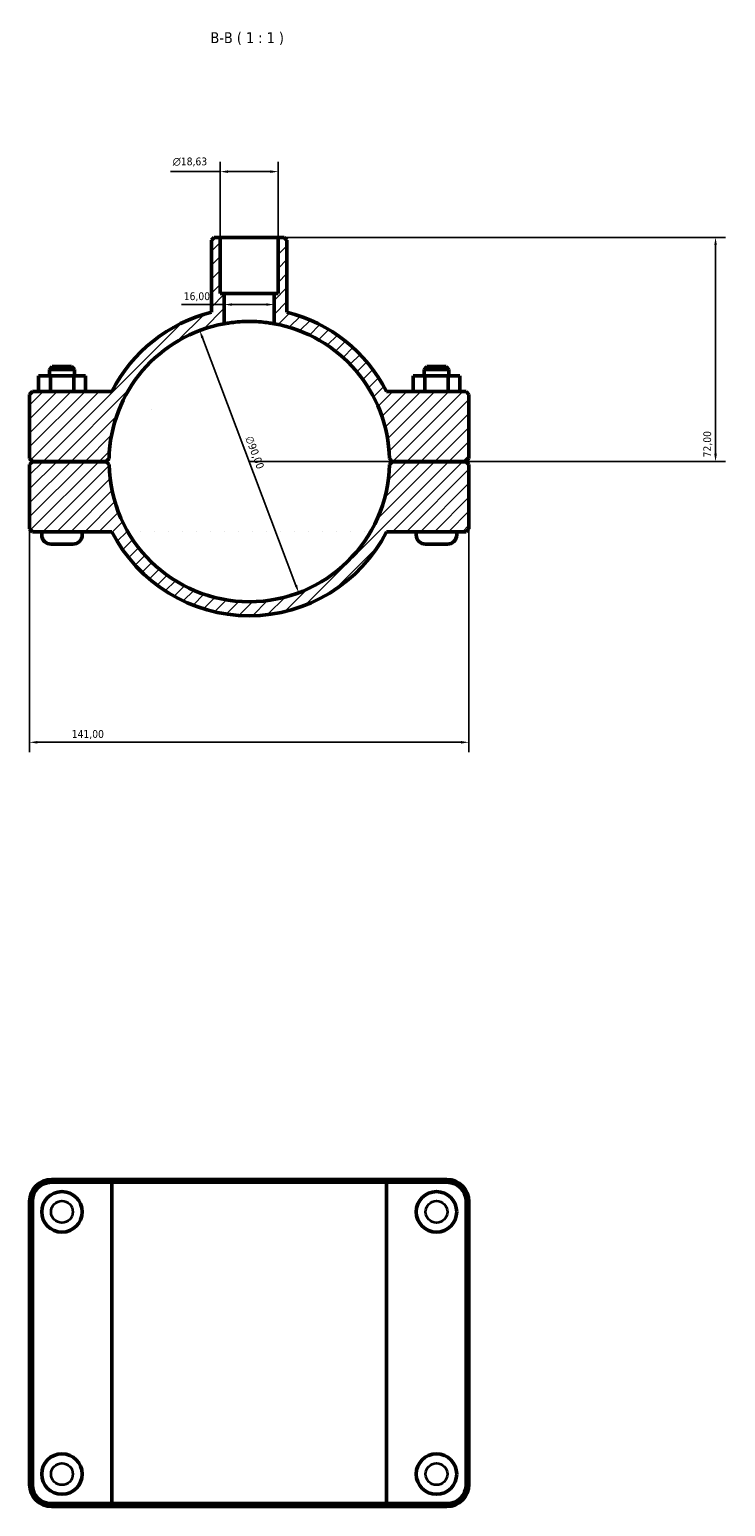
# Model space of a CAD drawing. Header units: millimetres. Extents: x 0 to 1138, y -20 to 1083.
# Tile 4 of 6: x 356 to 579, y 609 to 1083. Entities that reach past the tile are written whole.
import ezdxf

# ---------------------------------------------------------------- set-up
doc = ezdxf.new("R2010")
doc.units = ezdxf.units.MM
for name, color, linetype, lineweight in [('Dimension (ISO)', 7, 'Continuous', 25), ('Hatch (ISO)', 7, 'Continuous', 18), ('Symbol (ISO)', 7, 'Continuous', 25), ('Visible (ISO)', 7, 'Continuous', 50), ('Visible Narrow (ISO)', 7, 'Continuous', 35)]:
    doc.layers.add(name, color=color, linetype=linetype, lineweight=lineweight)
doc.styles.add('Label Text (ISO)', font='tahoma.ttf')
doc.styles.add('Note Text (ISO)', font='tahoma.ttf')
doc.dimstyles.new('Default (ISO)', dxfattribs={"dimtxt": 2.5, "dimasz": 2.5, "dimexe": 3.175, "dimexo": 0, "dimgap": 0.762, "dimtad": 1, "dimrnd": 1e-08, "dimzin": 0, "dimtxsty": 'Note Text (ISO)', "dimcen": 0.09, "dimdle": 10, "dimclrd": 256, "dimclre": 256, "dimclrt": 232, "dimazin": 0, "dimtfac": 1.40208, "dimtmove": 0, "dimatfit": 3, "dimfxl": 1, "dimtolj": 1, "dimtzin": 0, "dimlwd": -1, "dimlwe": -1, "dimarcsym": 0})

# ---------------------------------------------------------------- blocks, each defined once
blk = doc.blocks.new('*D11')
at = {"layer": 'Defpoints', "color": 0, "transparency": 16777216}
for p in [(410.64, 986.14), (442.42, 901.93)]:
    blk.add_point(p, dxfattribs=at)
at = {"layer": 'Dimension (ISO)', "transparency": 16777216}
blk.add_line((441.54, 904.27), (411.52, 983.8), dxfattribs=at)
blk.add_arc((426.53, 944.04), 45, 79.7597, 114.723, dxfattribs=at)
for points in [[(411.91, 983.94), (411.13, 983.65), (410.64, 986.14)], [(441.93, 904.42), (441.15, 904.13), (442.42, 901.93)]]:
    blk.add_solid(points, dxfattribs=at)
at = {"layer": 'Dimension (ISO)', "color": 232, "true_color": 0xca0064, "transparency": 16777216, "insert": (427.56, 952.57), "char_height": 2.5, "attachment_point": 1, "rotation": 290.6804, "style": 'Note Text (ISO)'}
blk.add_mtext('\\A1;∅90,00', dxfattribs=at)
blk = doc.blocks.new('*D12')
at = {"layer": 'Defpoints', "color": 0, "transparency": 16777216}
for p in [(435.85, 1016.04), (426.53, 944.04), (576.2, 944.04)]:
    blk.add_point(p, dxfattribs=at)
at = {"layer": 'Dimension (ISO)', "transparency": 16777216}
for p, q in [((435.85, 1016.04), (579.38, 1016.04)), ((576.2, 1013.54), (576.2, 946.54)), ((426.53, 944.04), (579.38, 944.04))]:
    blk.add_line(p, q, dxfattribs=at)
for points in [[(575.78, 1013.54), (576.62, 1013.54), (576.2, 1016.04)], [(575.78, 946.54), (576.62, 946.54), (576.2, 944.04)]]:
    blk.add_solid(points, dxfattribs=at)
at = {"layer": 'Dimension (ISO)', "color": 232, "true_color": 0xca0064, "transparency": 16777216, "insert": (572.27, 945.41), "char_height": 2.5, "attachment_point": 1, "rotation": 90, "style": 'Note Text (ISO)'}
blk.add_mtext('\\A1;72,00', dxfattribs=at)
blk = doc.blocks.new('*D13')
at = {"layer": 'Defpoints', "color": 0, "transparency": 16777216}
for p in [(356.03, 922.44), (497.03, 922.44), (356.03, 853.9)]:
    blk.add_point(p, dxfattribs=at)
at = {"layer": 'Dimension (ISO)', "transparency": 16777216}
for p, q in [((356.03, 922.44), (356.03, 850.72)), ((497.03, 922.44), (497.03, 850.72)), ((494.53, 853.9), (358.53, 853.9))]:
    blk.add_line(p, q, dxfattribs=at)
for points in [[(358.53, 854.31), (358.53, 853.48), (356.03, 853.9)], [(494.53, 854.31), (494.53, 853.48), (497.03, 853.9)]]:
    blk.add_solid(points, dxfattribs=at)
at = {"layer": 'Dimension (ISO)', "color": 232, "true_color": 0xca0064, "transparency": 16777216, "insert": (369.58, 857.83), "char_height": 2.5, "attachment_point": 1, "style": 'Note Text (ISO)'}
blk.add_mtext('\\A1;141,00', dxfattribs=at)
blk = doc.blocks.new('*D14')
at = {"layer": 'Defpoints', "color": 0, "transparency": 16777216}
for p in [(418.53, 994.47), (418.53, 994.47), (434.53, 994.47)]:
    blk.add_point(p, dxfattribs=at)
at = {"layer": 'Dimension (ISO)', "transparency": 16777216}
for p, q in [((418.53, 994.47), (404.75, 994.47)), ((432.03, 994.47), (421.03, 994.47))]:
    blk.add_line(p, q, dxfattribs=at)
for points in [[(421.03, 994.88), (421.03, 994.05), (418.53, 994.47)], [(432.03, 994.88), (432.03, 994.05), (434.53, 994.47)]]:
    blk.add_solid(points, dxfattribs=at)
at = {"layer": 'Dimension (ISO)', "color": 232, "true_color": 0xca0064, "transparency": 16777216, "insert": (405.52, 998.4), "char_height": 2.5, "attachment_point": 1, "style": 'Note Text (ISO)'}
blk.add_mtext('\\A1;16,00', dxfattribs=at)
blk = doc.blocks.new('*D15')
at = {"layer": 'Defpoints', "color": 0, "transparency": 16777216}
for p in [(417.22, 1037.16), (417.22, 1016.04), (435.85, 1016.04)]:
    blk.add_point(p, dxfattribs=at)
at = {"layer": 'Dimension (ISO)', "transparency": 16777216}
for p, q in [((417.22, 1016.04), (417.22, 1040.33)), ((435.85, 1016.04), (435.85, 1040.33)), ((417.22, 1037.16), (401.23, 1037.16)), ((433.35, 1037.16), (419.72, 1037.16))]:
    blk.add_line(p, q, dxfattribs=at)
for points in [[(419.72, 1037.57), (419.72, 1036.74), (417.22, 1037.16)], [(433.35, 1037.57), (433.35, 1036.74), (435.85, 1037.16)]]:
    blk.add_solid(points, dxfattribs=at)
at = {"layer": 'Dimension (ISO)', "color": 232, "true_color": 0xca0064, "transparency": 16777216, "insert": (401.99, 1041.68), "char_height": 2.5, "attachment_point": 1, "style": 'Note Text (ISO)'}
blk.add_mtext('\\A1;\\fAIGDT|b0|i0;\\H2.5000;\\ln\\fTahoma|b0|i0;\\H2.5000;18,63', dxfattribs=at)

msp = doc.modelspace()

# ---------------------------------------------------------------- hatches: boundary and pattern name
at = {"layer": 'Hatch (ISO)'}
h = msp.add_hatch(dxfattribs=at)
h.set_pattern_fill('ANSI31', color=256, scale=25.4, style=0)
h.set_pattern_definition([(45, (0, 0), (-2.245064, 2.245064), [])])
edge = h.paths.add_edge_path()
edge.add_ellipse((426.5312, 944.0351), major_axis=(44.99, -0.9499), ratio=1, start_angle=182.419193, end_angle=360)
edge.add_line((471.5212, 943.0852), (472.4312, 943.9851))
edge.add_line((472.4312, 943.9851), (496.1312, 943.9851))
edge.add_line((496.1312, 943.9851), (497.0312, 943.0851))
edge.add_line((497.0312, 943.0851), (497.0312, 922.4351))
edge.add_line((497.0312, 922.4351), (496.1312, 921.5351))
edge.add_line((496.1312, 921.5351), (470.622, 921.5351))
edge.add_ellipse((426.5312, 944.0351), major_axis=(-44.0908, -22.5), ratio=1, start_angle=0, end_angle=125.928616, ccw=False)
edge.add_line((382.4404, 921.5351), (356.9312, 921.5351))
edge.add_line((356.9312, 921.5351), (356.0312, 922.4351))
edge.add_line((356.0312, 922.4351), (356.0312, 943.0851))
edge.add_line((356.0312, 943.0851), (356.9312, 943.9851))
edge.add_line((356.9312, 943.9851), (380.6312, 943.9851))
edge.add_line((380.6312, 943.9851), (381.5412, 943.0852))
edge = h.paths.add_edge_path()
edge.add_line((438.6414, 1015.1351), (437.7414, 1016.0351))
edge.add_line((437.7414, 1016.0351), (435.8467, 1016.0351))
edge.add_line((435.8467, 1016.0351), (435.8467, 998.0351))
edge.add_line((435.8467, 998.0351), (434.5312, 998.0351))
edge.add_line((434.5312, 998.0351), (434.5312, 988.3183))
edge.add_ellipse((426.5312, 944.0351), major_axis=(8, 44.2832), ratio=1, start_angle=281.449945, end_angle=360, ccw=False)
edge.add_line((471.5212, 944.9851), (472.4312, 944.0851))
edge.add_line((472.4312, 944.0851), (496.1312, 944.0851))
edge.add_line((496.1312, 944.0851), (497.0312, 944.9851))
edge.add_line((497.0312, 944.9851), (497.0312, 965.6351))
edge.add_line((497.0312, 965.6351), (496.1312, 966.5351))
edge.add_line((496.1312, 966.5351), (470.622, 966.5351))
edge.add_ellipse((426.5312, 944.0351), major_axis=(44.0908, 22.5), ratio=1, start_angle=0, end_angle=48.803187)
edge.add_line((438.6414, 992.0309), (438.6414, 1015.1351))
edge = h.paths.add_edge_path()
edge.add_line((415.3211, 1016.0351), (414.4211, 1015.1351))
edge.add_line((414.4211, 1015.1351), (414.4211, 992.0309))
edge.add_ellipse((426.5312, 944.0351), major_axis=(-12.1101, 47.9958), ratio=1, start_angle=0, end_angle=48.803187)
edge.add_line((382.4404, 966.5351), (356.9312, 966.5351))
edge.add_line((356.9312, 966.5351), (356.0312, 965.6351))
edge.add_line((356.0312, 965.6351), (356.0312, 944.9851))
edge.add_line((356.0312, 944.9851), (356.9312, 944.0851))
edge.add_line((356.9312, 944.0851), (380.6312, 944.0851))
edge.add_line((380.6312, 944.0851), (381.5412, 944.9851))
edge.add_ellipse((426.5312, 944.0351), major_axis=(-44.99, 0.9499), ratio=1, start_angle=281.449945, end_angle=360, ccw=False)
edge.add_line((418.5312, 988.3183), (418.5312, 998.0351))
edge.add_line((418.5312, 998.0351), (417.2157, 998.0351))
edge.add_line((417.2157, 998.0351), (417.2157, 1016.0351))
edge.add_line((417.2157, 1016.0351), (415.3211, 1016.0351))

# ---------------------------------------------------------------- linework, layer by layer
at = {"layer": 'Visible (ISO)'}
for p, q in [((415.3211, 1016.0351), (414.4211, 1015.1351)), ((414.4211, 1015.1351), (414.4211, 992.0309)), ((417.2157, 1016.0351), (415.3211, 1016.0351)), ((417.2157, 998.0351), (417.2157, 1016.0351)), ((417.2157, 1016.0351), (435.8467, 1016.0351)), ((437.7414, 1016.0351), (435.8467, 1016.0351)), ((435.8467, 1016.0351), (435.8467, 998.0351)), ((438.6414, 1015.1351), (437.7414, 1016.0351)), ((438.6414, 992.0309), (438.6414, 1015.1351)), ((418.5312, 998.0351), (417.2157, 998.0351)), ((418.5312, 988.3183), (418.5312, 998.0351)), ((418.5312, 998.0351), (434.5312, 998.0351)), ((435.8467, 998.0351), (434.5312, 998.0351)), ((434.5312, 998.0351), (434.5312, 988.3183)), ((363.3312, 974.5351), (362.4312, 973.6351)), ((370.4312, 973.6351), (362.4312, 973.6351)), ((362.4312, 971.5351), (362.4312, 973.6351)), ((363.3312, 974.5351), (369.5312, 974.5351)), ((369.5312, 974.5351), (370.4312, 973.6351)), ((370.4312, 971.5351), (370.4312, 973.6351)), ((483.5312, 974.5351), (482.6312, 973.6351)), ((482.6312, 973.6351), (490.6312, 973.6351)), ((482.6312, 973.6351), (482.6312, 971.5351)), ((489.7312, 974.5351), (483.5312, 974.5351)), ((489.7312, 974.5351), (490.6312, 973.6351)), ((490.6312, 973.6351), (490.6312, 971.5351)), ((358.9258, 971.5351), (362.7133, 971.5351)), ((358.9258, 966.5351), (358.9258, 971.5351)), ((362.7133, 971.5351), (370.2188, 971.5351)), ((362.7133, 966.5351), (362.7133, 971.5351)), ((370.2188, 971.5351), (373.9367, 971.5351)), ((370.2188, 966.5351), (370.2188, 971.5351)), ((373.9367, 966.5351), (373.9367, 971.5351)), ((482.8437, 971.5351), (479.1258, 971.5351)), ((479.1258, 966.5351), (479.1258, 971.5351)), ((482.8437, 966.5351), (482.8437, 971.5351)), ((490.3491, 971.5351), (482.8437, 971.5351)), ((490.3491, 966.5351), (490.3491, 971.5351)), ((494.1367, 971.5351), (490.3491, 971.5351)), ((494.1367, 966.5351), (494.1367, 971.5351)), ((356.9312, 966.5351), (356.0312, 965.6351)), ((356.0312, 965.6351), (356.0312, 944.9851)), ((382.4404, 966.5351), (356.9312, 966.5351)), ((496.1312, 966.5351), (470.622, 966.5351)), ((497.0312, 965.6351), (496.1312, 966.5351)), ((497.0312, 944.9851), (497.0312, 965.6351)), ((356.0312, 944.9851), (356.9312, 944.0851)), ((356.9312, 943.9851), (356.0312, 943.0851)), ((356.9312, 944.0851), (380.6312, 944.0851)), ((380.6312, 943.9851), (356.9312, 943.9851)), ((359.9312, 943.9851), (359.9312, 944.0851)), ((372.9312, 943.9851), (372.9312, 944.0851)), ((380.6312, 944.0851), (381.5412, 944.9851)), ((381.5412, 943.0852), (380.6312, 943.9851)), ((471.5212, 944.9851), (472.4312, 944.0851)), ((472.4312, 943.9851), (471.5212, 943.0852)), ((472.4312, 944.0851), (496.1312, 944.0851)), ((496.1312, 943.9851), (472.4312, 943.9851)), ((480.1312, 944.0851), (480.1312, 943.9851)), ((493.1312, 944.0851), (493.1312, 943.9851)), ((496.1312, 944.0851), (497.0312, 944.9851)), ((497.0312, 943.0851), (496.1312, 943.9851)), ((356.0312, 943.0851), (356.0312, 922.4351)), ((497.0312, 922.4351), (497.0312, 943.0851)), ((356.0312, 922.4351), (356.9312, 921.5351)), ((356.9312, 921.5351), (382.4404, 921.5351)), ((359.9312, 920.5351), (359.9312, 921.5351)), ((372.9312, 920.5351), (372.9312, 921.5351)), ((470.622, 921.5351), (496.1312, 921.5351)), ((480.1312, 921.5351), (480.1312, 920.5351)), ((493.1312, 921.5351), (493.1312, 920.5351)), ((496.1312, 921.5351), (497.0312, 922.4351)), ((369.9312, 917.5351), (362.9312, 917.5351)), ((483.1312, 917.5351), (490.1312, 917.5351)), ((382.995, 713.5008), (363.0812, 713.5008)), ((363.0812, 712.6008), (382.4404, 712.6008)), ((470.622, 712.6008), (382.4404, 712.6008)), ((382.4404, 609.4008), (382.4404, 712.6008)), ((382.995, 713.5008), (470.0674, 713.5008)), ((489.9812, 713.5008), (470.0674, 713.5008)), ((470.622, 712.6008), (489.9812, 712.6008)), ((470.622, 609.4008), (470.622, 712.6008)), ((356.0312, 706.4508), (356.0312, 615.5508)), ((356.9312, 615.5508), (356.9312, 706.4508)), ((496.1312, 706.4508), (496.1312, 615.5508)), ((497.0312, 615.5508), (497.0312, 706.4508)), ((382.4404, 609.4008), (363.0812, 609.4008)), ((363.0812, 608.5008), (382.995, 608.5008)), ((382.4404, 609.4008), (470.622, 609.4008)), ((470.0674, 608.5008), (382.995, 608.5008)), ((470.0674, 608.5008), (489.9812, 608.5008)), ((489.9812, 609.4008), (470.622, 609.4008))]:
    msp.add_line(p, q, dxfattribs=at)
for centre in [(366.4312, 703.1008), (486.6312, 703.1008), (366.4312, 618.9008), (486.6312, 618.9008)]:
    msp.add_circle(centre, 6.5, dxfattribs=at)
for centre, radius, start, end in [((426.5312, 944.0351), 49.5, 104.161121, 152.964308), ((426.5312, 944.0351), 49.5, 27.035692, 75.838879), ((426.5312, 944.0351), 45, 100.240348, 178.790403), ((426.5312, 944.0351), 45, 1.209597, 79.759652), ((426.5312, 944.0351), 45, 181.209597, 358.790403), ((362.9312, 920.5351), 3, 180, 270), ((369.9312, 920.5351), 3, 270, 0), ((426.5312, 944.0351), 49.5, 207.035692, 332.964308), ((483.1312, 920.5351), 3, 180, 270), ((490.1312, 920.5351), 3, 270, 0), ((363.0812, 706.4508), 7.05, 90, 180), ((363.0812, 706.4508), 6.15, 90, 180), ((489.9812, 706.4508), 7.05, 0, 90), ((489.9812, 706.4508), 6.15, 0, 90), ((363.0812, 615.5508), 7.05, 180, 270), ((363.0812, 615.5508), 6.15, 180, 270), ((489.9812, 615.5508), 7.05, 270, 0), ((489.9812, 615.5508), 6.15, 270, 0)]:
    msp.add_arc(centre, radius, start, end, dxfattribs=at)
msp.add_open_spline([(434.5312, 988.3183), (434.5312, 988.3183), (434.3296, 988.3562), (433.5125, 988.4922), (432.8972, 988.5883), (431.479, 988.768), (430.5809, 988.8634), (428.6104, 988.9979), (427.538, 989.0351), (425.5244, 989.0351), (424.452, 988.9979), (422.4816, 988.8634), (421.5834, 988.768), (420.1653, 988.5883), (419.55, 988.4922), (418.7329, 988.3562), (418.5312, 988.3183), (418.5312, 988.3183)], degree=3, knots=[0, 0, 0, 0, 0.30204575, 0.30204575, 0.60409149, 0.60409149, 0.90612676, 0.90612676, 1.20816202, 1.20816202, 1.51019729, 1.51019729, 1.81223255, 1.81223255, 2.1142783, 2.1142783, 2.41632405, 2.41632405, 2.41632405, 2.41632405], dxfattribs=at)
for points in [[(382.995, 713.5008), (382.8092, 713.2011), (382.6243, 712.9011), (382.4404, 712.6008)], [(470.0674, 713.5008), (470.2533, 713.2011), (470.4381, 712.9011), (470.622, 712.6008)], [(382.995, 608.5008), (382.8092, 608.8005), (382.6243, 609.1005), (382.4404, 609.4008)], [(470.0674, 608.5008), (470.2533, 608.8005), (470.4381, 609.1005), (470.622, 609.4008)]]:
    msp.add_open_spline(points, degree=3, dxfattribs=at)
at = {"layer": 'Visible Narrow (ISO)'}
for p, q in [((363.0812, 712.6458), (363.0812, 713.4558)), ((489.9812, 712.6458), (489.9812, 713.4558)), ((356.8862, 706.4508), (356.0762, 706.4508)), ((496.1762, 706.4508), (496.9862, 706.4508)), ((356.8862, 615.5508), (356.0762, 615.5508)), ((496.1762, 615.5508), (496.9862, 615.5508)), ((363.0812, 609.3558), (363.0812, 608.5458)), ((489.9812, 609.3558), (489.9812, 608.5458))]:
    msp.add_line(p, q, dxfattribs=at)
for centre in [(366.4312, 703.1008), (486.6312, 703.1008), (366.4312, 618.9008), (486.6312, 618.9008)]:
    msp.add_circle(centre, 3.5, dxfattribs=at)

# ---------------------------------------------------------------- texts
at = {"layer": 'Symbol (ISO)', "insert": (414.0923, 1077.7851), "char_height": 3.5, "attachment_point": 7, "style": 'Label Text (ISO)'}
msp.add_mtext('B-B ( 1 : 1 )', dxfattribs=at)

# ---------------------------------------------------------------- dimensions: what is measured, and where the dimension line sits
at = {"layer": 'Dimension (ISO)'}
dim = msp.add_linear_dim(base=(417.2157, 1037.1569), p1=(435.8467, 1016.0351), p2=(417.2157, 1016.0351), angle=180, text='\\fAIGDT|b0|i0;\\H2.5000;\\ln\\fTahoma|b0|i0;\\H2.5000;<>', dimstyle='Default (ISO)', override={"dimdec": 2, "dimtp": 0, "dimtm": 0, "dimtdec": 2, "dimtofl": 0, "dimatfit": 2}, dxfattribs=at)
dim.commit()
dim.dimension.update_dxf_attribs({"geometry": '*D15', "text_midpoint": (407.5187, 1037.1569), "dimtype": 160})
for base, p1, p2, angle, override, picture, middle in [((576.2016, 944.0351), (435.8467, 1016.0351), (426.5312, 944.0351), 90, {"dimdec": 2, "dimtp": 0, "dimtm": 0, "dimtdec": 2, "dimtofl": 0, "dimatfit": 1}, '*D12', (576.2016, 949.5351)), ((418.5312, 994.4651), (434.5312, 994.4651), (418.5312, 994.4651), 180, {"dimdec": 2, "dimse1": 1, "dimse2": 1, "dimtp": 0, "dimtm": 0, "dimtdec": 2, "dimtofl": 0, "dimatfit": 2}, '*D14', (409.5312, 994.4651))]:
    dim = msp.add_linear_dim(base=base, p1=p1, p2=p2, angle=angle, dimstyle='Default (ISO)', override=override, dxfattribs=at)
    dim.commit()
    dim.dimension.update_dxf_attribs({"geometry": picture, "text_midpoint": middle, "dimtype": 160})
dim = msp.add_diameter_dim_2p(p1=(442.4232, 901.9347), p2=(410.6392, 986.1355), dimstyle='Default (ISO)', override={"dimdec": 2, "dimlfac": 1, "dimtp": 0, "dimtm": 0, "dimtdec": 2, "dimatfit": 2}, dxfattribs=at)
dim.commit()
dim.dimension.update_dxf_attribs({"geometry": '*D11', "text_midpoint": (425.7773, 946.0323), "dimtype": 163})
dim = msp.add_linear_dim(base=(356.0312, 853.8953), p1=(497.0312, 922.4351), p2=(356.0312, 922.4351), dimstyle='Default (ISO)', override={"dimdec": 2, "dimtp": 0, "dimtm": 0, "dimtdec": 2, "dimtofl": 0, "dimatfit": 1}, dxfattribs=at)
dim.commit()
dim.dimension.update_dxf_attribs({"geometry": '*D13', "text_midpoint": (374.5312, 853.8953), "dimtype": 160})

doc.saveas('drawing.dxf')
